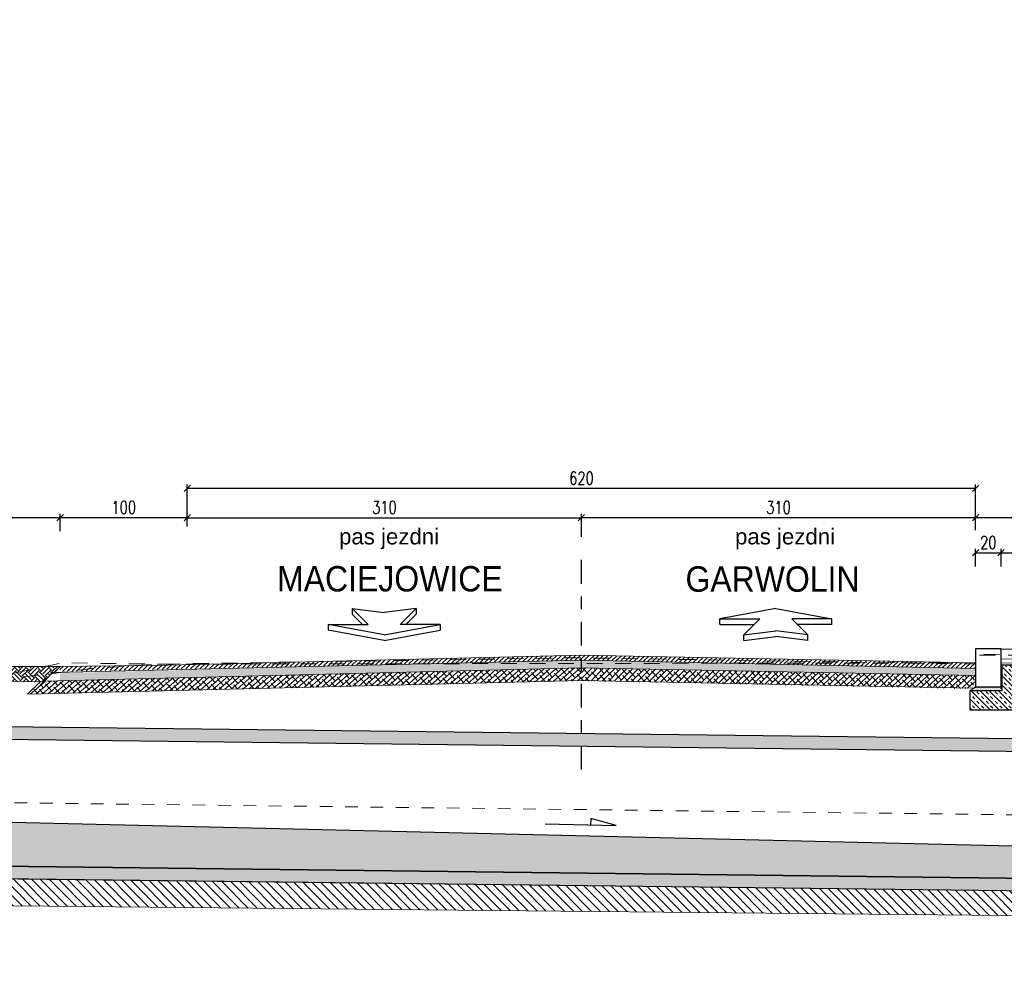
# Model space of a CAD drawing. Header units: metres. Extents: x 0 to 7483564, y 0 to 5680766.
# Tile 13 of 34: x 7482642 to 7482650, y 5680514 to 5680522. Entities that reach past the tile are written whole.
import ezdxf
from ezdxf import colors
from ezdxf.entities.mleader import LeaderData, LeaderLine
from ezdxf.enums import TextEntityAlignment as Align
from ezdxf.math import Vec2, Vec3

# ---------------------------------------------------------------- set-up
doc = ezdxf.new("R2010")
doc.units = ezdxf.units.M
doc.header["$PDSIZE"] = 1
for name, pattern in [('CENTER2', [1.125, 0.75, -0.125, 0.125, -0.125]), ('DASHDOT', [25.4, 12.7, -6.35, 0, -6.35]), ('DGN Style 4', [0.051488, 0.025744, -0.012872, 0, -0.012872]), ('HIDDEN', [0.375, 0.25, -0.125])]:
    doc.linetypes.add(name, pattern=pattern)
for name, color, linetype, lineweight in [('_STYL_HATCH', 7, 'Continuous', 0), ('_STYL_JEZDNIA', 5, 'Continuous', 0), ('_STYL_KONS_CIENKIE', 5, 'Continuous', 0), ('_STYL_OPIS', 7, 'Continuous', 0), ('_STYL_PRZEPUST', 2, 'Continuous', 30), ('BETASF1', 164, 'Continuous', 15), ('LAWY', 5, 'Continuous', 30), ('Osie', 7, 'DGN Style 4', 0)]:
    doc.layers.add(name, color=color, linetype=linetype, lineweight=lineweight)
for name, color, linetype in [('_STYL_OPISY', 7, 'Continuous'), ('_STYL_OSIE', 5, 'DASHDOT'), ('_STYL_WYMIARY', 7, 'Continuous'), ('KRESK', 8, 'Continuous')]:
    doc.layers.add(name, color=color, linetype=linetype)
doc.styles.add('arial', font='arial.ttf', dxfattribs={"width": 0.9})
doc.styles.add('opis_1_50cm', font='arial.ttf', dxfattribs={"height": 12.5})
doc.styles.get("Standard").update_dxf_attribs({"font": 'romans.shx', "width": 0.75})
doc.dimstyles.new('1-50', dxfattribs={"dimscale": 0.05, "dimtxt": 2, "dimasz": 1, "dimexe": 0.625, "dimexo": 0.625, "dimtad": 1, "dimdec": 0, "dimlfac": 100, "dimzin": 1, "dimtxsty": 'Standard', "dimblk": 'OBLIQUE', "dimcen": 1, "dimclrd": 256, "dimclre": 256, "dimclrt": 4, "dimadec": 0, "dimazin": 0, "dimtfac": 1, "dimtdec": 0, "dimtmove": 1, "dimatfit": 2, "dimfxl": 0, "dimtzin": 1, "dimarcsym": 0})
pattern_1 = [(43, (-11.461667, 164.901354), (-0.02165344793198, 0.02322048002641), []), (133, (-11.461667, 164.901354), (-0.06652737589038, 0.02478751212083), [0.079375, -0.047625])]
pattern_2 = [(43.301152, (7482756.746016, 5680584.63643), (-0.017145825, 0.018193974), [])]

# ---------------------------------------------------------------- blocks, each defined once
blk = doc.blocks.new('A$C72FD25B5')
at = {"layer": '_STYL_OPISY', "color": 4}
for p, q in [((0, 0), (-0.441, -0.0819)), ((0, 0), (0.441, -0.0819)), ((-0.441, -0.0819), (-0.126, -0.0819)), ((-0.126, -0.0819), (-0.252, -0.2079)), ((0.126, -0.0819), (0.252, -0.2079)), ((0.441, -0.0819), (0.126, -0.0819)), ((-0.252, -0.2079), (0, -0.1764)), ((0.252, -0.2079), (0, -0.1764))]:
    blk.add_line(p, q, dxfattribs=at)
at = {"layer": '_STYL_OPISY', "color": 8}
for p, q in [((-0.4412, -0.126), (-0.4412, -0.0819)), ((-0.4391, -0.126), (-0.1682, -0.126)), ((0.441, -0.126), (0.1701, -0.126)), ((0.441, -0.126), (0.441, -0.0819)), ((-0.2522, -0.252), (-0.2522, -0.2079)), ((-0.252, -0.252), (0, -0.2205)), ((0.252, -0.252), (0, -0.2205)), ((0.252, -0.252), (0.252, -0.2079))]:
    blk.add_line(p, q, dxfattribs=at)
blk = doc.blocks.new('A$C729C77AD')
at = {"layer": '_STYL_OPISY', "color": 4}
for p, q in [((-0.126, 0.126), (-0.252, 0.252)), ((-0.252, 0.252), (0, 0.2205)), ((0.252, 0.252), (0, 0.2205)), ((0.126, 0.126), (0.252, 0.252)), ((-0.441, 0.126), (-0.126, 0.126)), ((0, 0.0441), (-0.441, 0.126)), ((0, 0.0441), (0.441, 0.126)), ((0.441, 0.126), (0.126, 0.126))]:
    blk.add_line(p, q, dxfattribs=at)
at = {"layer": '_STYL_OPISY', "color": 8}
for p, q in [((-0.252, 0.252), (-0.252, 0.2079)), ((0.252, 0.252), (0.252, 0.2079)), ((-0.1701, 0.126), (-0.252, 0.2079)), ((0.1701, 0.126), (0.252, 0.2079)), ((-0.441, 0.126), (-0.441, 0.0819)), ((0, 0), (-0.441, 0.0819)), ((0, 0), (0.441, 0.0819)), ((0.441, 0.126), (0.441, 0.0819))]:
    blk.add_line(p, q, dxfattribs=at)
blk = doc.blocks.new('_Oblique')
at = {"color": 0, "linetype": 'ByBlock', "lineweight": -2}
blk.add_line((-0.5, -0.5), (0.5, 0.5), dxfattribs=at)
blk = doc.blocks.new('*D68')
at = {"layer": '_STYL_WYMIARY', "lineweight": -2, "transparency": 16777216}
for p, q in [((7482646.5743, 5680517.6669), (7482646.5743, 5680517.8487)), ((7482649.6743, 5680517.8175), (7482646.5743, 5680517.8175)), ((7482649.6743, 5680517.754), (7482649.6743, 5680517.8487))]:
    blk.add_line(p, q, dxfattribs=at)
at = {"layer": 'Defpoints', "color": 0, "transparency": 16777216}
for p in [(7482646.5743, 5680517.8175), (7482649.6743, 5680517.7228), (7482646.5743, 5680517.6357)]:
    blk.add_point(p, dxfattribs=at)
at = {"layer": '_STYL_WYMIARY', "lineweight": -2, "transparency": 16777216, "xscale": 0.05, "yscale": 0.05, "zscale": 0.05, "rotation": 180}
blk.add_blockref('_Oblique', (7482646.5743, 5680517.8175), dxfattribs=at)
at = {"layer": '_STYL_WYMIARY', "lineweight": -2, "transparency": 16777216, "xscale": 0.05, "yscale": 0.05, "zscale": 0.05}
blk.add_blockref('_Oblique', (7482649.6743, 5680517.8175), dxfattribs=at)
at = {"layer": '_STYL_WYMIARY', "color": 4, "transparency": 16777216, "insert": (7482648.1243, 5680517.8987), "char_height": 0.1, "attachment_point": 5}
blk.add_mtext('310', dxfattribs=at)
blk = doc.blocks.new('*D69')
at = {"layer": '_STYL_WYMIARY', "lineweight": -2, "transparency": 16777216}
for p, q in [((7482643.4743, 5680517.7473), (7482643.4743, 5680517.8487)), ((7482643.4743, 5680517.8175), (7482646.5743, 5680517.8175)), ((7482646.5743, 5680517.6669), (7482646.5743, 5680517.8487))]:
    blk.add_line(p, q, dxfattribs=at)
at = {"layer": 'Defpoints', "color": 0, "transparency": 16777216}
for p in [(7482646.5743, 5680517.8175), (7482643.4743, 5680517.716), (7482646.5743, 5680517.6357)]:
    blk.add_point(p, dxfattribs=at)
at = {"layer": '_STYL_WYMIARY', "lineweight": -2, "transparency": 16777216, "xscale": 0.05, "yscale": 0.05, "zscale": 0.05, "rotation": 180}
blk.add_blockref('_Oblique', (7482643.4743, 5680517.8175), dxfattribs=at)
at = {"layer": '_STYL_WYMIARY', "lineweight": -2, "transparency": 16777216, "xscale": 0.05, "yscale": 0.05, "zscale": 0.05}
blk.add_blockref('_Oblique', (7482646.5743, 5680517.8175), dxfattribs=at)
at = {"layer": '_STYL_WYMIARY', "color": 4, "transparency": 16777216, "insert": (7482645.0243, 5680517.8987), "char_height": 0.1, "attachment_point": 5}
blk.add_mtext('310', dxfattribs=at)
blk = doc.blocks.new('*D70')
at = {"layer": '_STYL_WYMIARY', "lineweight": -2, "transparency": 16777216}
for p, q in [((7482642.4743, 5680517.7117), (7482642.4743, 5680517.8487)), ((7482643.4743, 5680517.8175), (7482642.4743, 5680517.8175)), ((7482643.4743, 5680517.7501), (7482643.4743, 5680517.8487))]:
    blk.add_line(p, q, dxfattribs=at)
at = {"layer": 'Defpoints', "color": 0, "transparency": 16777216}
for p in [(7482642.4743, 5680517.8175), (7482643.4743, 5680517.7189), (7482642.4743, 5680517.6805)]:
    blk.add_point(p, dxfattribs=at)
at = {"layer": '_STYL_WYMIARY', "lineweight": -2, "transparency": 16777216, "xscale": 0.05, "yscale": 0.05, "zscale": 0.05, "rotation": 180}
blk.add_blockref('_Oblique', (7482642.4743, 5680517.8175), dxfattribs=at)
at = {"layer": '_STYL_WYMIARY', "lineweight": -2, "transparency": 16777216, "xscale": 0.05, "yscale": 0.05, "zscale": 0.05}
blk.add_blockref('_Oblique', (7482643.4743, 5680517.8175), dxfattribs=at)
at = {"layer": '_STYL_WYMIARY', "color": 4, "transparency": 16777216, "insert": (7482642.9743, 5680517.8987), "char_height": 0.1, "attachment_point": 5}
blk.add_mtext('100', dxfattribs=at)
blk = doc.blocks.new('*D71')
at = {"layer": '_STYL_WYMIARY', "lineweight": -2, "transparency": 16777216}
for p, q in [((7482649.6743, 5680517.7205), (7482649.6743, 5680517.8487)), ((7482651.9743, 5680517.8175), (7482649.6743, 5680517.8175)), ((7482651.9743, 5680517.7183), (7482651.9743, 5680517.8487))]:
    blk.add_line(p, q, dxfattribs=at)
at = {"layer": 'Defpoints', "color": 0, "transparency": 16777216}
for p in [(7482649.6743, 5680517.8175), (7482649.6743, 5680517.6893), (7482651.9743, 5680517.6871)]:
    blk.add_point(p, dxfattribs=at)
at = {"layer": '_STYL_WYMIARY', "lineweight": -2, "transparency": 16777216, "xscale": 0.05, "yscale": 0.05, "zscale": 0.05, "rotation": 180}
blk.add_blockref('_Oblique', (7482649.6743, 5680517.8175), dxfattribs=at)
at = {"layer": '_STYL_WYMIARY', "lineweight": -2, "transparency": 16777216, "xscale": 0.05, "yscale": 0.05, "zscale": 0.05}
blk.add_blockref('_Oblique', (7482651.9743, 5680517.8175), dxfattribs=at)
at = {"layer": '_STYL_WYMIARY', "color": 4, "transparency": 16777216, "insert": (7482650.8243, 5680517.8987), "char_height": 0.1, "attachment_point": 5}
blk.add_mtext('230', dxfattribs=at)
blk = doc.blocks.new('*D73')
at = {"layer": '_STYL_WYMIARY', "lineweight": -2, "transparency": 16777216}
for p, q in [((7482643.4743, 5680517.8473), (7482643.4743, 5680518.0786)), ((7482649.6743, 5680518.0473), (7482643.4743, 5680518.0473)), ((7482649.6743, 5680517.8473), (7482649.6743, 5680518.0786))]:
    blk.add_line(p, q, dxfattribs=at)
at = {"layer": 'Defpoints', "color": 0, "transparency": 16777216}
for p in [(7482643.4743, 5680518.0473), (7482643.4743, 5680517.716), (7482649.6743, 5680517.7228)]:
    blk.add_point(p, dxfattribs=at)
at = {"layer": '_STYL_WYMIARY', "lineweight": -2, "transparency": 16777216, "xscale": 0.05, "yscale": 0.05, "zscale": 0.05, "rotation": 180}
blk.add_blockref('_Oblique', (7482643.4743, 5680518.0473), dxfattribs=at)
at = {"layer": '_STYL_WYMIARY', "lineweight": -2, "transparency": 16777216, "xscale": 0.05, "yscale": 0.05, "zscale": 0.05}
blk.add_blockref('_Oblique', (7482649.6743, 5680518.0473), dxfattribs=at)
at = {"layer": '_STYL_WYMIARY', "color": 4, "transparency": 16777216, "insert": (7482646.5743, 5680518.1286), "char_height": 0.1, "attachment_point": 5}
blk.add_mtext('620', dxfattribs=at)
blk = doc.blocks.new('*D74')
at = {"layer": '_STYL_WYMIARY', "lineweight": -2, "transparency": 16777216}
for p, q in [((7482641.3743, 5680517.691), (7482641.3743, 5680517.8487)), ((7482642.4743, 5680517.8175), (7482641.3743, 5680517.8175)), ((7482642.4743, 5680517.7272), (7482642.4743, 5680517.8487))]:
    blk.add_line(p, q, dxfattribs=at)
at = {"layer": 'Defpoints', "color": 0, "transparency": 16777216}
for p in [(7482641.3743, 5680517.8175), (7482641.3743, 5680517.6598), (7482642.4743, 5680517.696)]:
    blk.add_point(p, dxfattribs=at)
at = {"layer": '_STYL_WYMIARY', "lineweight": -2, "transparency": 16777216, "xscale": 0.05, "yscale": 0.05, "zscale": 0.05, "rotation": 180}
blk.add_blockref('_Oblique', (7482641.3743, 5680517.8175), dxfattribs=at)
at = {"layer": '_STYL_WYMIARY', "lineweight": -2, "transparency": 16777216, "xscale": 0.05, "yscale": 0.05, "zscale": 0.05}
blk.add_blockref('_Oblique', (7482642.4743, 5680517.8175), dxfattribs=at)
at = {"layer": '_STYL_WYMIARY', "color": 4, "transparency": 16777216, "insert": (7482641.9243, 5680517.8987), "char_height": 0.1, "attachment_point": 5}
blk.add_mtext('110', dxfattribs=at)
blk = doc.blocks.new('*X50')
at = {"color": 0}
for p, q in [((-348.125, 232.5), (-348.125, 232.5)), ((-347.5, 232.5), (-347.5, 232.5)), ((-346.875, 232.5), (-346.875, 232.5)), ((-346.25, 232.5), (-346.25, 232.5)), ((-345.625, 232.5), (-345.625, 232.5)), ((-345, 232.5), (-345, 232.5)), ((-344.375, 232.5), (-344.375, 232.5)), ((-343.75, 232.5), (-343.75, 232.5)), ((-343.125, 232.5), (-343.125, 232.5)), ((-342.5, 232.5), (-342.5, 232.5)), ((-341.875, 232.5), (-341.875, 232.5)), ((-341.25, 232.5), (-341.25, 232.5)), ((-340.625, 232.5), (-340.625, 232.5)), ((-340, 232.5), (-340, 232.5)), ((-339.375, 232.5), (-339.375, 232.5)), ((-338.75, 232.5), (-338.75, 232.5)), ((-338.125, 232.5), (-338.125, 232.5)), ((-337.5, 232.5), (-337.5, 232.5)), ((-336.875, 232.5), (-336.875, 232.5)), ((-336.25, 232.5), (-336.25, 232.5)), ((-335.625, 232.5), (-335.625, 232.5)), ((-335, 232.5), (-335, 232.5)), ((-334.375, 232.5), (-334.375, 232.5)), ((-333.75, 232.5), (-333.75, 232.5)), ((-333.125, 232.5), (-333.125, 232.5)), ((-332.5, 232.5), (-332.5, 232.5)), ((-331.875, 232.5), (-331.875, 232.5)), ((-331.25, 232.5), (-331.25, 232.5)), ((-330.625, 232.5), (-330.625, 232.5)), ((-330, 232.5), (-330, 232.5)), ((-329.375, 232.5), (-329.375, 232.5)), ((-328.75, 232.5), (-328.75, 232.5)), ((-348.75, 231.25), (-348.75, 231.25)), ((-348.75, 230), (-348.75, 230)), ((-348.4375, 231.875), (-348.4375, 231.875)), ((-348.4375, 230.625), (-348.4375, 230.625)), ((-348.125, 231.25), (-348.125, 231.25)), ((-348.125, 230), (-348.125, 230)), ((-347.8125, 231.875), (-347.8125, 231.875)), ((-347.8125, 230.625), (-347.8125, 230.625)), ((-347.5, 231.25), (-347.5, 231.25)), ((-347.5, 230), (-347.5, 230)), ((-347.1875, 231.875), (-347.1875, 231.875)), ((-347.1875, 230.625), (-347.1875, 230.625)), ((-346.875, 231.25), (-346.875, 231.25)), ((-346.875, 230), (-346.875, 230)), ((-346.5625, 231.875), (-346.5625, 231.875)), ((-346.5625, 230.625), (-346.5625, 230.625)), ((-346.25, 231.25), (-346.25, 231.25)), ((-346.25, 230), (-346.25, 230)), ((-345.9375, 231.875), (-345.9375, 231.875)), ((-345.9375, 230.625), (-345.9375, 230.625)), ((-345.625, 231.25), (-345.625, 231.25)), ((-345.625, 230), (-345.625, 230)), ((-345.3125, 231.875), (-345.3125, 231.875)), ((-345.3125, 230.625), (-345.3125, 230.625)), ((-345, 231.25), (-345, 231.25)), ((-345, 230), (-345, 230)), ((-344.6875, 231.875), (-344.6875, 231.875)), ((-344.6875, 230.625), (-344.6875, 230.625)), ((-344.375, 231.25), (-344.375, 231.25)), ((-344.375, 230), (-344.375, 230)), ((-344.0625, 231.875), (-344.0625, 231.875)), ((-344.0625, 230.625), (-344.0625, 230.625)), ((-343.75, 231.25), (-343.75, 231.25)), ((-343.75, 230), (-343.75, 230)), ((-343.4375, 231.875), (-343.4375, 231.875)), ((-343.4375, 230.625), (-343.4375, 230.625)), ((-343.125, 231.25), (-343.125, 231.25)), ((-343.125, 230), (-343.125, 230)), ((-342.8125, 231.875), (-342.8125, 231.875)), ((-342.8125, 230.625), (-342.8125, 230.625)), ((-342.5, 231.25), (-342.5, 231.25)), ((-342.5, 230), (-342.5, 230)), ((-342.1875, 231.875), (-342.1875, 231.875)), ((-342.1875, 230.625), (-342.1875, 230.625)), ((-341.875, 231.25), (-341.875, 231.25)), ((-341.875, 230), (-341.875, 230)), ((-341.5625, 231.875), (-341.5625, 231.875)), ((-341.5625, 230.625), (-341.5625, 230.625)), ((-341.25, 231.25), (-341.25, 231.25)), ((-341.25, 230), (-341.25, 230)), ((-340.9375, 231.875), (-340.9375, 231.875)), ((-340.9375, 230.625), (-340.9375, 230.625)), ((-340.625, 231.25), (-340.625, 231.25)), ((-340.625, 230), (-340.625, 230)), ((-340.3125, 231.875), (-340.3125, 231.875)), ((-340.3125, 230.625), (-340.3125, 230.625)), ((-340, 231.25), (-340, 231.25)), ((-340, 230), (-340, 230)), ((-339.6875, 231.875), (-339.6875, 231.875)), ((-339.6875, 230.625), (-339.6875, 230.625)), ((-339.375, 231.25), (-339.375, 231.25)), ((-339.375, 230), (-339.375, 230)), ((-339.0625, 231.875), (-339.0625, 231.875)), ((-339.0625, 230.625), (-339.0625, 230.625)), ((-338.75, 231.25), (-338.75, 231.25)), ((-338.75, 230), (-338.75, 230)), ((-338.4375, 231.875), (-338.4375, 231.875)), ((-338.4375, 230.625), (-338.4375, 230.625)), ((-338.125, 231.25), (-338.125, 231.25)), ((-338.125, 230), (-338.125, 230)), ((-337.8125, 231.875), (-337.8125, 231.875)), ((-337.8125, 230.625), (-337.8125, 230.625)), ((-337.5, 231.25), (-337.5, 231.25)), ((-337.5, 230), (-337.5, 230)), ((-337.1875, 231.875), (-337.1875, 231.875)), ((-337.1875, 230.625), (-337.1875, 230.625)), ((-336.875, 231.25), (-336.875, 231.25)), ((-336.875, 230), (-336.875, 230)), ((-336.5625, 231.875), (-336.5625, 231.875)), ((-336.5625, 230.625), (-336.5625, 230.625)), ((-336.25, 231.25), (-336.25, 231.25)), ((-336.25, 230), (-336.25, 230)), ((-335.9375, 231.875), (-335.9375, 231.875)), ((-335.9375, 230.625), (-335.9375, 230.625)), ((-335.625, 231.25), (-335.625, 231.25)), ((-335.625, 230), (-335.625, 230)), ((-335.3125, 231.875), (-335.3125, 231.875)), ((-335.3125, 230.625), (-335.3125, 230.625)), ((-335, 231.25), (-335, 231.25)), ((-335, 230), (-335, 230)), ((-334.6875, 231.875), (-334.6875, 231.875)), ((-334.6875, 230.625), (-334.6875, 230.625)), ((-334.375, 231.25), (-334.375, 231.25)), ((-334.375, 230), (-334.375, 230)), ((-334.0625, 231.875), (-334.0625, 231.875)), ((-334.0625, 230.625), (-334.0625, 230.625)), ((-333.75, 231.25), (-333.75, 231.25)), ((-333.75, 230), (-333.75, 230)), ((-333.4375, 231.875), (-333.4375, 231.875)), ((-333.4375, 230.625), (-333.4375, 230.625)), ((-333.125, 231.25), (-333.125, 231.25)), ((-333.125, 230), (-333.125, 230)), ((-332.8125, 231.875), (-332.8125, 231.875)), ((-332.8125, 230.625), (-332.8125, 230.625)), ((-332.5, 231.25), (-332.5, 231.25)), ((-332.5, 230), (-332.5, 230)), ((-332.1875, 231.875), (-332.1875, 231.875)), ((-332.1875, 230.625), (-332.1875, 230.625)), ((-331.875, 231.25), (-331.875, 231.25)), ((-331.875, 230), (-331.875, 230)), ((-331.5625, 231.875), (-331.5625, 231.875)), ((-331.5625, 230.625), (-331.5625, 230.625)), ((-331.25, 231.25), (-331.25, 231.25)), ((-331.25, 230), (-331.25, 230)), ((-330.9375, 231.875), (-330.9375, 231.875)), ((-330.9375, 230.625), (-330.9375, 230.625)), ((-330.625, 231.25), (-330.625, 231.25)), ((-330.625, 230), (-330.625, 230)), ((-330.3125, 231.875), (-330.3125, 231.875)), ((-330.3125, 230.625), (-330.3125, 230.625)), ((-330, 231.25), (-330, 231.25)), ((-330, 230), (-330, 230)), ((-329.6875, 231.875), (-329.6875, 231.875)), ((-329.6875, 230.625), (-329.6875, 230.625)), ((-329.375, 231.25), (-329.375, 231.25)), ((-329.375, 230), (-329.375, 230)), ((-329.0625, 231.875), (-329.0625, 231.875)), ((-329.0625, 230.625), (-329.0625, 230.625)), ((-328.75, 231.25), (-328.75, 231.25)), ((-328.75, 230), (-328.75, 230)), ((-328.4375, 230.625), (-328.4375, 230.625))]:
    blk.add_line(p, q, dxfattribs=at)
blk = doc.blocks.new('*X51')
at = {"color": 0}
for p, q in [((-348.125, 232.5), (-348.125, 232.5)), ((-347.5, 232.5), (-347.5, 232.5)), ((-346.875, 232.5), (-346.875, 232.5)), ((-346.25, 232.5), (-346.25, 232.5)), ((-345.625, 232.5), (-345.625, 232.5)), ((-345, 232.5), (-345, 232.5)), ((-344.375, 232.5), (-344.375, 232.5)), ((-343.75, 232.5), (-343.75, 232.5)), ((-343.125, 232.5), (-343.125, 232.5)), ((-342.5, 232.5), (-342.5, 232.5)), ((-341.875, 232.5), (-341.875, 232.5)), ((-341.25, 232.5), (-341.25, 232.5)), ((-340.625, 232.5), (-340.625, 232.5)), ((-340, 232.5), (-340, 232.5)), ((-339.375, 232.5), (-339.375, 232.5)), ((-338.75, 232.5), (-338.75, 232.5)), ((-338.125, 232.5), (-338.125, 232.5)), ((-337.5, 232.5), (-337.5, 232.5)), ((-336.875, 232.5), (-336.875, 232.5)), ((-336.25, 232.5), (-336.25, 232.5)), ((-335.625, 232.5), (-335.625, 232.5)), ((-335, 232.5), (-335, 232.5)), ((-334.375, 232.5), (-334.375, 232.5)), ((-333.75, 232.5), (-333.75, 232.5)), ((-333.125, 232.5), (-333.125, 232.5)), ((-332.5, 232.5), (-332.5, 232.5)), ((-331.875, 232.5), (-331.875, 232.5)), ((-331.25, 232.5), (-331.25, 232.5)), ((-330.625, 232.5), (-330.625, 232.5)), ((-330, 232.5), (-330, 232.5)), ((-329.375, 232.5), (-329.375, 232.5)), ((-328.75, 232.5), (-328.75, 232.5)), ((-348.75, 231.25), (-348.75, 231.25)), ((-348.75, 230), (-348.75, 230)), ((-348.4375, 231.875), (-348.4375, 231.875)), ((-348.4375, 230.625), (-348.4375, 230.625)), ((-348.125, 231.25), (-348.125, 231.25)), ((-348.125, 230), (-348.125, 230)), ((-347.8125, 231.875), (-347.8125, 231.875)), ((-347.8125, 230.625), (-347.8125, 230.625)), ((-347.5, 231.25), (-347.5, 231.25)), ((-347.5, 230), (-347.5, 230)), ((-347.1875, 231.875), (-347.1875, 231.875)), ((-347.1875, 230.625), (-347.1875, 230.625)), ((-346.875, 231.25), (-346.875, 231.25)), ((-346.875, 230), (-346.875, 230)), ((-346.5625, 231.875), (-346.5625, 231.875)), ((-346.5625, 230.625), (-346.5625, 230.625)), ((-346.25, 231.25), (-346.25, 231.25)), ((-346.25, 230), (-346.25, 230)), ((-345.9375, 231.875), (-345.9375, 231.875)), ((-345.9375, 230.625), (-345.9375, 230.625)), ((-345.625, 231.25), (-345.625, 231.25)), ((-345.625, 230), (-345.625, 230)), ((-345.3125, 231.875), (-345.3125, 231.875)), ((-345.3125, 230.625), (-345.3125, 230.625)), ((-345, 231.25), (-345, 231.25)), ((-345, 230), (-345, 230)), ((-344.6875, 231.875), (-344.6875, 231.875)), ((-344.6875, 230.625), (-344.6875, 230.625)), ((-344.375, 231.25), (-344.375, 231.25)), ((-344.375, 230), (-344.375, 230)), ((-344.0625, 231.875), (-344.0625, 231.875)), ((-344.0625, 230.625), (-344.0625, 230.625)), ((-343.75, 231.25), (-343.75, 231.25)), ((-343.75, 230), (-343.75, 230)), ((-343.4375, 231.875), (-343.4375, 231.875)), ((-343.4375, 230.625), (-343.4375, 230.625)), ((-343.125, 231.25), (-343.125, 231.25)), ((-343.125, 230), (-343.125, 230)), ((-342.8125, 231.875), (-342.8125, 231.875)), ((-342.8125, 230.625), (-342.8125, 230.625)), ((-342.5, 231.25), (-342.5, 231.25)), ((-342.5, 230), (-342.5, 230)), ((-342.1875, 231.875), (-342.1875, 231.875)), ((-342.1875, 230.625), (-342.1875, 230.625)), ((-341.875, 231.25), (-341.875, 231.25)), ((-341.875, 230), (-341.875, 230)), ((-341.5625, 231.875), (-341.5625, 231.875)), ((-341.5625, 230.625), (-341.5625, 230.625)), ((-341.25, 231.25), (-341.25, 231.25)), ((-341.25, 230), (-341.25, 230)), ((-340.9375, 231.875), (-340.9375, 231.875)), ((-340.9375, 230.625), (-340.9375, 230.625)), ((-340.625, 231.25), (-340.625, 231.25)), ((-340.625, 230), (-340.625, 230)), ((-340.3125, 231.875), (-340.3125, 231.875)), ((-340.3125, 230.625), (-340.3125, 230.625)), ((-340, 231.25), (-340, 231.25)), ((-340, 230), (-340, 230)), ((-339.6875, 231.875), (-339.6875, 231.875)), ((-339.6875, 230.625), (-339.6875, 230.625)), ((-339.375, 231.25), (-339.375, 231.25)), ((-339.375, 230), (-339.375, 230)), ((-339.0625, 231.875), (-339.0625, 231.875)), ((-339.0625, 230.625), (-339.0625, 230.625)), ((-338.75, 231.25), (-338.75, 231.25)), ((-338.75, 230), (-338.75, 230)), ((-338.4375, 231.875), (-338.4375, 231.875)), ((-338.4375, 230.625), (-338.4375, 230.625)), ((-338.125, 231.25), (-338.125, 231.25)), ((-338.125, 230), (-338.125, 230)), ((-337.8125, 231.875), (-337.8125, 231.875)), ((-337.8125, 230.625), (-337.8125, 230.625)), ((-337.5, 231.25), (-337.5, 231.25)), ((-337.5, 230), (-337.5, 230)), ((-337.1875, 231.875), (-337.1875, 231.875)), ((-337.1875, 230.625), (-337.1875, 230.625)), ((-336.875, 231.25), (-336.875, 231.25)), ((-336.875, 230), (-336.875, 230)), ((-336.5625, 231.875), (-336.5625, 231.875)), ((-336.5625, 230.625), (-336.5625, 230.625)), ((-336.25, 231.25), (-336.25, 231.25)), ((-336.25, 230), (-336.25, 230)), ((-335.9375, 231.875), (-335.9375, 231.875)), ((-335.9375, 230.625), (-335.9375, 230.625)), ((-335.625, 231.25), (-335.625, 231.25)), ((-335.625, 230), (-335.625, 230)), ((-335.3125, 231.875), (-335.3125, 231.875)), ((-335.3125, 230.625), (-335.3125, 230.625)), ((-335, 231.25), (-335, 231.25)), ((-335, 230), (-335, 230)), ((-334.6875, 231.875), (-334.6875, 231.875)), ((-334.6875, 230.625), (-334.6875, 230.625)), ((-334.375, 231.25), (-334.375, 231.25)), ((-334.375, 230), (-334.375, 230)), ((-334.0625, 231.875), (-334.0625, 231.875)), ((-334.0625, 230.625), (-334.0625, 230.625)), ((-333.75, 231.25), (-333.75, 231.25)), ((-333.75, 230), (-333.75, 230)), ((-333.4375, 231.875), (-333.4375, 231.875)), ((-333.4375, 230.625), (-333.4375, 230.625)), ((-333.125, 231.25), (-333.125, 231.25)), ((-333.125, 230), (-333.125, 230)), ((-332.8125, 231.875), (-332.8125, 231.875)), ((-332.8125, 230.625), (-332.8125, 230.625)), ((-332.5, 231.25), (-332.5, 231.25)), ((-332.5, 230), (-332.5, 230)), ((-332.1875, 231.875), (-332.1875, 231.875)), ((-332.1875, 230.625), (-332.1875, 230.625)), ((-331.875, 231.25), (-331.875, 231.25)), ((-331.875, 230), (-331.875, 230)), ((-331.5625, 231.875), (-331.5625, 231.875)), ((-331.5625, 230.625), (-331.5625, 230.625)), ((-331.25, 231.25), (-331.25, 231.25)), ((-331.25, 230), (-331.25, 230)), ((-330.9375, 231.875), (-330.9375, 231.875)), ((-330.9375, 230.625), (-330.9375, 230.625)), ((-330.625, 231.25), (-330.625, 231.25)), ((-330.625, 230), (-330.625, 230)), ((-330.3125, 231.875), (-330.3125, 231.875)), ((-330.3125, 230.625), (-330.3125, 230.625)), ((-330, 231.25), (-330, 231.25)), ((-330, 230), (-330, 230)), ((-329.6875, 231.875), (-329.6875, 231.875)), ((-329.6875, 230.625), (-329.6875, 230.625)), ((-329.375, 231.25), (-329.375, 231.25)), ((-329.375, 230), (-329.375, 230)), ((-329.0625, 231.875), (-329.0625, 231.875)), ((-329.0625, 230.625), (-329.0625, 230.625)), ((-328.75, 231.25), (-328.75, 231.25)), ((-328.75, 230), (-328.75, 230)), ((-328.4375, 230.625), (-328.4375, 230.625))]:
    blk.add_line(p, q, dxfattribs=at)
blk = doc.blocks.new('*D65')
at = {"layer": '_STYL_WYMIARY', "lineweight": -2, "transparency": 16777216}
for p, q in [((7482649.6743, 5680517.4324), (7482649.6743, 5680517.5728)), ((7482649.8743, 5680517.4336), (7482649.8743, 5680517.5728)), ((7482649.6743, 5680517.5416), (7482649.8743, 5680517.5416))]:
    blk.add_line(p, q, dxfattribs=at)
at = {"layer": 'Defpoints', "color": 0, "transparency": 16777216}
for p in [(7482649.8743, 5680517.5416), (7482649.6743, 5680517.4012), (7482649.8743, 5680517.4023)]:
    blk.add_point(p, dxfattribs=at)
at = {"layer": '_STYL_WYMIARY', "lineweight": -2, "transparency": 16777216, "xscale": 0.05, "yscale": 0.05, "zscale": 0.05, "rotation": 180}
blk.add_blockref('_Oblique', (7482649.6743, 5680517.5416), dxfattribs=at)
at = {"layer": '_STYL_WYMIARY', "lineweight": -2, "transparency": 16777216, "xscale": 0.05, "yscale": 0.05, "zscale": 0.05}
blk.add_blockref('_Oblique', (7482649.8743, 5680517.5416), dxfattribs=at)
at = {"layer": '_STYL_WYMIARY', "color": 4, "transparency": 16777216, "insert": (7482649.7743, 5680517.6228), "char_height": 0.1, "attachment_point": 5}
blk.add_mtext('20', dxfattribs=at)
blk = doc.blocks.new('*D66')
at = {"layer": '_STYL_WYMIARY', "lineweight": -2, "transparency": 16777216}
for p, q in [((7482649.8743, 5680517.4324), (7482649.8743, 5680517.5728)), ((7482651.8898, 5680517.4274), (7482651.8898, 5680517.5728)), ((7482649.8743, 5680517.5416), (7482651.8898, 5680517.5416))]:
    blk.add_line(p, q, dxfattribs=at)
at = {"layer": 'Defpoints', "color": 0, "transparency": 16777216}
for p in [(7482651.8898, 5680517.5416), (7482649.8743, 5680517.4012), (7482651.8898, 5680517.3962)]:
    blk.add_point(p, dxfattribs=at)
at = {"layer": '_STYL_WYMIARY', "lineweight": -2, "transparency": 16777216, "xscale": 0.05, "yscale": 0.05, "zscale": 0.05, "rotation": 180}
blk.add_blockref('_Oblique', (7482649.8743, 5680517.5416), dxfattribs=at)
at = {"layer": '_STYL_WYMIARY', "lineweight": -2, "transparency": 16777216, "xscale": 0.05, "yscale": 0.05, "zscale": 0.05}
blk.add_blockref('_Oblique', (7482651.8898, 5680517.5416), dxfattribs=at)
at = {"layer": '_STYL_WYMIARY', "color": 4, "transparency": 16777216, "insert": (7482650.882, 5680517.6228), "char_height": 0.1, "attachment_point": 5}
blk.add_mtext('202', dxfattribs=at)

msp = doc.modelspace()

# ---------------------------------------------------------------- hatches: boundary and pattern name
at = {"layer": '_STYL_HATCH', "transparency": 33554526}
h = msp.add_hatch(dxfattribs=at)
h.set_pattern_fill('CROSS', color=256, scale=0.12, angle=-1.69885)
h.set_pattern_definition([(358.301152, (7482756.746016, 5680584.63643), (0.030876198, 0.0290974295), [0.015, -0.045]), (88.301152, (7482756.75329, 5680584.62871), (-0.0290974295, 0.030876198), [0.015, -0.045])])
h.paths.add_polyline_path([(7482642.4755, 5680516.5956), (7482642.4708, 5680516.5355), (7482646.5741, 5680516.6364), (7482646.5742, 5680516.6964), (7482643.5348, 5680516.6217)])
h = msp.add_hatch(dxfattribs=at)
h.set_pattern_fill('ANSI31', color=256, scale=0.2, angle=-1.69885)
h.set_pattern_definition(pattern_2)
h.paths.add_polyline_path([(7482642.4743, 5680516.6464), (7482642.4711, 5680516.6063), (7482646.5742, 5680516.6964), (7482646.5743, 5680516.7364), (7482643.5748, 5680516.6627)])
h = msp.add_hatch(dxfattribs=at)
h.set_pattern_fill('ANSI31', color=256, scale=0.2, angle=-1.69885)
h.set_pattern_definition(pattern_2)
h.paths.add_polyline_path([(7482649.6743, 5680516.6298), (7482649.6743, 5680516.6754), (7482649.5755, 5680516.6774), (7482646.5743, 5680516.7364), (7482646.5742, 5680516.6964), (7482649.6139, 5680516.6311)])
h = msp.add_hatch(dxfattribs=at)
h.set_pattern_fill('CROSS', color=256, scale=0.12, angle=-1.69885)
h.set_pattern_definition([(358.301152, (7482756.689902, 5680584.63643), (0.030876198, 0.0290974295), [0.015, -0.045]), (88.301152, (7482756.697176, 5680584.62871), (-0.0290974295, 0.030876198), [0.015, -0.045])])
h.paths.add_polyline_path([(7482646.5743, 5680516.6964), (7482646.5744, 5680516.6364), (7482649.6743, 5680516.5754), (7482649.6743, 5680516.6298)])
at = {"layer": '_STYL_HATCH', "transparency": 33554687}
h = msp.add_hatch(dxfattribs=at)
h.set_pattern_fill('EARTH', color=256, scale=0.01, angle=45)
h.set_pattern_definition([(45, (-12.465085, 165.121357), (7e-18, 0.0898025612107), [0.0635, -0.0635]), (45, (-12.48192, 165.138195), (7e-18, 0.0898025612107), [0.0635, -0.0635]), (45, (-12.49876, 165.15503), (7e-18, 0.0898025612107), [0.0635, -0.0635]), (135, (-12.49876, 165.16626), (-0.0898025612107, 7e-18), [0.0635, -0.0635]), (135, (-12.48192, 165.183096), (-0.0898025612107, 7e-18), [0.0635, -0.0635]), (135, (-12.465085, 165.199934), (-0.0898025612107, 7e-18), [0.0635, -0.0635])])
h.paths.add_polyline_path([(7482642.4743, 5680516.6464), (7482642.4285, 5680516.6008), (7482642.4172, 5680516.6005), (7482642.3474, 5680516.5309), (7482642.3158, 5680516.5272), (7482641.3743, 5680516.5457), (7482641.3743, 5680516.6464)])
at = {"layer": '_STYL_HATCH', "transparency": 33554526}
h = msp.add_hatch(dxfattribs=at)
h.set_pattern_fill('ANSI38', color=256, scale=0.01, angle=358)
h.set_pattern_definition(pattern_1)
h.paths.add_polyline_path([(7482642.349, 5680516.5325), (7482642.2175, 5680516.4292), (7482646.5743, 5680516.5363), (7482646.5743, 5680516.6364)])
h = msp.add_hatch(dxfattribs=at)
h.set_pattern_fill('ANSI38', color=256, scale=0.01, angle=358)
h.set_pattern_definition(pattern_1)
h.paths.add_polyline_path([(7482649.6567, 5680516.4757), (7482649.6743, 5680516.5754), (7482646.57, 5680516.6363), (7482646.5749, 5680516.5363)])
at = {"layer": '_STYL_HATCH', "transparency": 33554687}
h = msp.add_hatch(dxfattribs=at)
h.set_pattern_fill('ANSI33', color=256, scale=0.01, angle=-0.98364)
h.set_pattern_definition([(44.01636460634, (-96423.44567, 129455.927446), (-0.04412385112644, 0.0456654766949), []), (44.01636460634, (-96423.400776, 129455.926675), (-0.04412385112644, 0.0456654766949), [0.03175, -0.015875])])
h.paths.add_polyline_path([(7482652.7743, 5680516.0471), (7482652.7743, 5680515.9864), (7482652.7753, 5680516.047)])
h.paths.add_polyline_path([(7482641.3743, 5680516.1828), (7482641.3743, 5680516.0827), (7482652.4243, 5680515.9506), (7482652.4243, 5680516.0512)])
at = {"layer": '_STYL_HATCH', "transparency": 33554457}
h = msp.add_hatch(dxfattribs=at)
h.set_pattern_fill('AR-SAND', color=256, scale=0.03)
h.set_pattern_definition([(37.5, (7482759.66243, 5680586.340924), (-0.0018898, 0.057804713), [0, -0.0456, 0, -0.051, 0, -0.04875]), (7.5, (7482759.66243, 5680586.340924), (0.0530933, 0.08466438), [0, -0.0246, 0, -0.0411, 0, -0.01575]), (327.5, (7482759.62553, 5680586.340924), (0.093424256, 0.000169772), [0, -0.015, 0, -0.054, 0, -0.0705]), (317.5, (7482759.62553, 5680586.340924), (0.0901838, 0.026330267), [0, -0.0075, 0, -0.0354, 0, -0.0405])])
h.paths.add_polyline_path([(7482641.1243, 5680515.4464), (7482641.1347, 5680515.0863), (7482652.7743, 5680514.9471), (7482652.7743, 5680515.168)])
at = {"layer": '_STYL_HATCH', "transparency": 33554687}
h = msp.add_hatch(dxfattribs=at)
h.set_pattern_fill('ANSI33', color=256, scale=0.01, angle=-0.98364)
h.set_pattern_definition([(44.01636460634, (-96423.458077, 129455.05743), (-0.04412385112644, 0.0456654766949), []), (44.01636460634, (-96423.41318, 129455.056657), (-0.04412385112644, 0.0456654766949), [0.03175, -0.015875])])
h.paths.add_polyline_path([(7482652.7743, 5680514.9471), (7482641.1243, 5680515.0863), (7482641.1243, 5680514.9863), (7482652.7743, 5680514.8471)])
h = msp.add_hatch(dxfattribs=at)
h.set_pattern_fill('ANSI31', color=256, scale=0.4, angle=89.73469)
h.set_pattern_definition([(134.734688, (7482758.64924, 5680585.53382), (-0.035518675, -0.035191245), [])])
h.paths.add_polyline_path([(7482641.0243, 5680514.9875), (7482652.8743, 5680514.8474), (7482652.8734, 5680514.6599), (7482641.0233, 5680514.7742)])
at = {"layer": 'KRESK', "linetype": 'Continuous'}
h = msp.add_hatch(dxfattribs=at)
h.set_pattern_fill('TRANS', color=256, scale=0.008, angle=315, style=0)
h.set_pattern_definition([(315, (7482681.923576, 5680502.85013), (0.035921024, 0.035921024), []), (315, (7482681.941537, 5680502.86809), (0.035921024, 0.035921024), [0.0254, -0.0254])])
h.paths.add_polyline_path([(7482650.0305, 5680516.6564), (7482649.8793, 5680516.6564), (7482649.8793, 5680516.4564), (7482649.6293, 5680516.4564), (7482649.6293, 5680516.3064), (7482650.0305, 5680516.3064)])

# ---------------------------------------------------------------- linework, layer by layer
msp.add_line((7482641.1243, 5680515.4464), (7482652.7743, 5680515.168))
msp.add_lwpolyline([(7482646.2886, 5680515.4087), (7482646.8483, 5680515.3956), (7482646.647, 5680515.4509), (7482646.6458, 5680515.4003)])
at = {"layer": '_STYL_HATCH', "color": 8, "linetype": 'HIDDEN', "lineweight": 0, "ltscale": 0.5, "flags": 128}
for points in [[(7482641.1224, 5680516.1608), (7482642.1949, 5680516.5653), (7482642.7678, 5680516.6354), (7482643.2449, 5680516.6654), (7482646.5553, 5680516.7154), (7482649.6743, 5680516.6654), (7482649.6743, 5680516.7454), (7482651.9622, 5680516.7054), (7482654.2416, 5680516.1054), (7482655.855, 5680516.1016)], [(7482641.1224, 5680516.0923), (7482642.0234, 5680516.5754), (7482642.4882, 5680516.6754), (7482643.2941, 5680516.6654), (7482649.6743, 5680516.6754), (7482649.6743, 5680516.7364), (7482651.9002, 5680516.7354), (7482654.7513, 5680515.9954), (7482655.7028, 5680516.0454)]]:
    msp.add_lwpolyline(points, dxfattribs=at)
at = {"layer": '_STYL_HATCH', "flags": 128}
msp.add_lwpolyline([(7482642.4743, 5680516.6464), (7482642.4285, 5680516.6008), (7482642.4172, 5680516.6005), (7482642.3474, 5680516.5309), (7482642.3158, 5680516.5272), (7482641.3743, 5680516.5457), (7482641.3743, 5680516.6464), (7482642.4743, 5680516.6464)], dxfattribs=at)
at = {"layer": '_STYL_JEZDNIA'}
for p, q in [((7482649.873, 5680516.7064), (7482651.893, 5680516.6664)), ((7482649.8725, 5680516.6764), (7482651.8925, 5680516.6364))]:
    msp.add_line(p, q, dxfattribs=at)
for points in [[(7482642.4269, 5680516.5992), (7482646.5743, 5680516.6964), (7482649.6743, 5680516.6298)], [(7482642.349, 5680516.5325), (7482646.5744, 5680516.6364), (7482649.6743, 5680516.5754)], [(7482642.4107, 5680516.594), (7482642.3202, 5680516.5038)], [(7482642.2175, 5680516.4292), (7482646.5746, 5680516.5363), (7482649.6578, 5680516.4754)], [(7482642.3474, 5680516.5309), (7482642.3158, 5680516.5272), (7482642.3158, 5680516.5272), (7482642.2175, 5680516.4292)]]:
    msp.add_lwpolyline(points, dxfattribs=at)
at = {"layer": '_STYL_JEZDNIA', "color": 3}
for points in [[(7482642.4743, 5680516.6464), (7482643.3203, 5680516.6564), (7482646.5743, 5680516.7364), (7482649.6743, 5680516.6754)], [(7482642.4743, 5680516.6464), (7482642.4269, 5680516.5992)]]:
    msp.add_lwpolyline(points, dxfattribs=at)
at = {"layer": '_STYL_KONS_CIENKIE'}
msp.add_lwpolyline([(7482641.0243, 5680514.9875), (7482652.8743, 5680514.8474), (7482652.8734, 5680514.6599), (7482641.0233, 5680514.7742)], close=True, dxfattribs=at)
at = {"layer": '_STYL_OSIE', "linetype": 'CENTER2', "ltscale": 0.25}
msp.add_line((7482646.5743, 5680515.8359), (7482646.5743, 5680517.5613), dxfattribs=at)
at = {"layer": '_STYL_PRZEPUST', "color": 3}
msp.add_lwpolyline([(7482641.3743, 5680516.1828), (7482652.4243, 5680516.0512)], dxfattribs=at)
at = {"layer": '_STYL_PRZEPUST'}
msp.add_lwpolyline([(7482652.7743, 5680514.9471), (7482641.1243, 5680515.0863), (7482641.1243, 5680516.0864), (7482652.7732, 5680515.9464)], dxfattribs=at)
msp.add_lwpolyline([(7482641.1243, 5680515.0863), (7482652.7743, 5680514.9471), (7482652.7743, 5680514.8471), (7482641.1243, 5680514.9863)], close=True, dxfattribs=at)
at = {"layer": 'BETASF1', "color": 4, "lineweight": -3}
for p, q in [((7482649.8743, 5680516.7864), (7482651.8943, 5680516.7464)), ((7482649.8692, 5680516.4764), (7482649.8793, 5680516.4763))]:
    msp.add_line(p, q, dxfattribs=at)
msp.add_lwpolyline([(7482649.6743, 5680516.4864), (7482649.8743, 5680516.4864), (7482649.8743, 5680516.7864), (7482649.6743, 5680516.7864)], close=True, dxfattribs=at)
at = {"layer": 'LAWY'}
for p, q in [((7482649.6293, 5680516.4564), (7482649.6743, 5680516.4864)), ((7482649.8793, 5680516.4564), (7482649.6693, 5680516.4564))]:
    msp.add_line(p, q, dxfattribs=at)
msp.add_lwpolyline([(7482649.6293, 5680516.4564), (7482649.6293, 5680516.3064), (7482650.0305, 5680516.3064), (7482650.0305, 5680516.6564), (7482649.8793, 5680516.6564), (7482649.8793, 5680516.4564)], close=True, dxfattribs=at)
at = {"layer": 'Osie', "color": 7, "ltscale": 3, "flags": 128}
msp.add_lwpolyline([(7482641.1157, 5680515.5865), (7482652.7634, 5680515.4469)], dxfattribs=at)

# ---------------------------------------------------------------- block references
at = {"layer": '_STYL_OPIS', "ltscale": 0.025}
for name, p in [('A$C729C77AD', (7482645.022, 5680516.8506)), ('A$C72FD25B5', (7482648.1031, 5680517.1026))]:
    msp.add_blockref(name, p, dxfattribs=at)
at = {"layer": 'KRESK', "color": 8, "lineweight": 0, "xscale": 0.01, "yscale": 0.01, "zscale": 0.01}
for name in ['*X50', '*X51']:
    msp.add_blockref(name, (7482653.1602, 5680514.16), dxfattribs=at)

# ---------------------------------------------------------------- texts
at = {"style": 'opis_1_50cm'}
for p in [(7482644.6679, 5680517.6072), (7482647.7821, 5680517.6072)]:
    msp.add_text('pas jezdni', height=0.125, rotation=0, dxfattribs=at).set_placement(p)
at = {"layer": '_STYL_OPIS', "color": 3, "style": 'arial', "width": 0.9}
for s, p in [('MACIEJOWICE', (7482645.0672, 5680517.3371)), ('GARWOLIN', (7482648.0768, 5680517.335))]:
    msp.add_text(s, height=0.2, dxfattribs=at).set_placement(p, align=Align.MIDDLE_CENTER)

# ---------------------------------------------------------------- dimensions: what is measured, and where the dimension line sits
at = {"layer": '_STYL_WYMIARY'}
for base, p1, p2, picture, middle in [((7482643.4743, 5680518.0473), (7482649.6743, 5680517.7228), (7482643.4743, 5680517.716), '*D73', (7482646.5743, 5680518.1286)), ((7482646.5743, 5680517.8175), (7482649.6743, 5680517.7228), (7482646.5743, 5680517.6357), '*D68', (7482648.1243, 5680517.8987)), ((7482649.8743, 5680517.5416), (7482649.6743, 5680517.4012), (7482649.8743, 5680517.4023), '*D65', (7482649.7743, 5680517.6228)), ((7482651.8898, 5680517.5416), (7482649.8743, 5680517.4012), (7482651.8898, 5680517.3962), '*D66', (7482650.882, 5680517.6228))]:
    dim = msp.add_linear_dim(base=base, p1=p1, p2=p2, dimstyle='1-50', dxfattribs=at)
    dim.commit()
    dim.dimension.update_dxf_attribs({"geometry": picture, "text_midpoint": middle})
for base, p1, p2, picture, middle in [((7482641.3743, 5680517.8175), (7482642.4743, 5680517.696), (7482641.3743, 5680517.6598), '*D74', (7482641.9243, 5680517.8987)), ((7482642.4743, 5680517.8175), (7482643.4743, 5680517.7189), (7482642.4743, 5680517.6805), '*D70', (7482642.9743, 5680517.8987)), ((7482646.5743, 5680517.8175), (7482643.4743, 5680517.716), (7482646.5743, 5680517.6357), '*D69', (7482645.0243, 5680517.8987)), ((7482649.6743, 5680517.8175), (7482651.9743, 5680517.6871), (7482649.6743, 5680517.6893), '*D71', (7482650.8243, 5680517.8987))]:
    dim = msp.add_linear_dim(base=base, p1=p1, p2=p2, angle=180, dimstyle='1-50', dxfattribs=at)
    dim.commit()
    dim.dimension.update_dxf_attribs({"geometry": picture, "text_midpoint": middle})

# ---------------------------------------------------------------- leaders
at = {"layer": '_STYL_OPISY', "linetype": 'Continuous'}
ml = msp.add_multileader_mtext('Standard', dxfattribs=at)
ml.set_content('{\\fArial|b0|i0|c238|p34;\\W0.95;DW807}', color=256)
ml.set_leader_properties(linetype='Continuous')
ml.build(insert=Vec2(0, 0))
ml.multileader.update_dxf_attribs({"text_right_attachment_type": 6, "dogleg_length": 0.36, "arrow_head_size": 0.0933})
ctx = ml.context
ctx.base_point, ctx.char_height, ctx.arrow_head_size, ctx.landing_gap_size, ctx.plane_origin, ctx.plane_x_axis, ctx.plane_y_axis = Vec3(7483394.0224, 5680542.5958), 0.7776, 0.0933, 0.0467, Vec3(7483383.8333, 5680546.2348), Vec3(0.898072, 0.439848), Vec3(-0.439848, 0.898072)
ctx.right_attachment, ctx.text_align_type = 6, 2
notes = []
notes.append((ctx, [(0, (0, 0, 0), (0, 0), (1, 0), 1, [])]))
ctx.mtext.insert, ctx.mtext.text_direction, ctx.mtext.rotation, ctx.mtext.alignment, ctx.mtext.flow_direction = Vec3(7483396.8672, 5680544.4294), Vec3(0.898072, 0.439848), 0.455429, 3, 5
ml = msp.add_multileader_mtext('Standard', dxfattribs=at)
ml.set_content('{\\fArial|b0|i0|c238|p34;\\W0.95;GARWOLIN}', color=256)
ml.set_leader_properties(linetype='Continuous')
ml.build(insert=Vec2(0, 0))
ml.multileader.update_dxf_attribs({"text_right_attachment_type": 6, "dogleg_length": 0.36, "arrow_head_size": 0.072})
ctx = ml.context
ctx.base_point, ctx.char_height, ctx.arrow_head_size, ctx.landing_gap_size, ctx.plane_origin, ctx.plane_x_axis, ctx.plane_y_axis = Vec3(7483394.9077, 5680540.6081), 0.6, 0.072, 0.036, Vec3(7483387.0905, 5680543.6988), Vec3(0.91515, 0.403114), Vec3(-0.403114, 0.91515)
ctx.right_attachment, ctx.text_align_type = 6, 2
notes.append((ctx, [(0, (0, 0, 0), (0, 0), (1, 0), 1, [])]))
ctx.mtext.insert, ctx.mtext.text_direction, ctx.mtext.rotation, ctx.mtext.alignment, ctx.mtext.flow_direction = Vec3(7483398.6869, 5680542.6062), Vec3(0.91515, 0.403114), 0.414917, 3, 5
ml = msp.add_multileader_mtext('Standard', dxfattribs=at)
ml.set_content('{\\fArial|b0|i0|c238|p34;\\W0.95;MACIEJOWICE}', color=256)
ml.set_leader_properties(linetype='Continuous')
ml.build(insert=Vec2(0, 0))
ml.multileader.update_dxf_attribs({"text_right_attachment_type": 6, "dogleg_length": 0.36, "arrow_head_size": 0.072})
ctx = ml.context
ctx.base_point, ctx.char_height, ctx.arrow_head_size, ctx.landing_gap_size, ctx.plane_origin, ctx.plane_x_axis, ctx.plane_y_axis = Vec3(7483372.428, 5680533.1524), 0.6, 0.072, 0.036, Vec3(7483379.4671, 5680542.6608), Vec3(0.919645, 0.392752), Vec3(-0.392752, 0.919645)
ctx.right_attachment = 6
notes.append((ctx, [(0, (0, 0, 0), (0, 0), (1, 0), 1, [])]))
ctx.mtext.insert, ctx.mtext.text_direction, ctx.mtext.rotation, ctx.mtext.flow_direction = Vec3(7483372.3413, 5680533.4471), Vec3(0.919645, 0.392752), 0.403622, 5
for ctx, leaders in notes:
    for number, flags, end, landing, length, lines in leaders:
        leader = LeaderData()
        leader.index, (leader.has_last_leader_line, leader.has_dogleg_vector, leader.attachment_direction) = number, flags
        leader.last_leader_point, leader.dogleg_vector, leader.dogleg_length = Vec3(end), Vec3(landing), length
        for number, points, colour, breaks in lines:
            line = LeaderLine()
            line.index, line.vertices, line.color, line.breaks = number, Vec3.list(points), colors.encode_raw_color(colour), breaks
            leader.lines.append(line)
        ctx.leaders.append(leader)

doc.saveas('drawing.dxf')
